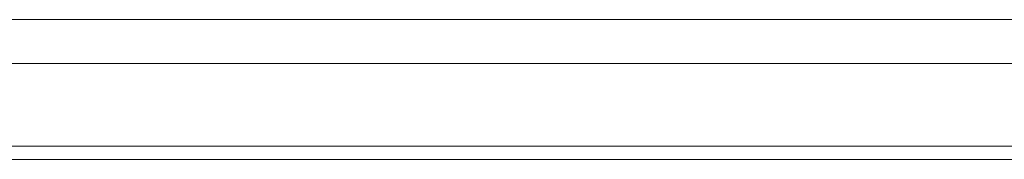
# Model space of a CAD drawing. Header units: millimetres. Extents: x 3925 to 5043, y -86 to 778.
# Tile 74 of 256: x 4291.403 to 4296.931, y -1.736 to -0.949. Entities that reach past the tile are written whole.
import ezdxf

# ---------------------------------------------------------------- set-up
doc = ezdxf.new("R2010")
doc.units = ezdxf.units.MM
doc.header["$LTSCALE"] = 46.255
for name, color, linetype in [('H30K-IO-LABEDXF_CONTINUOUS_LINE', 7, 'CONTINUOUS'), ('H30K-REAR-CODXF_CONTINUOUS_LINE', 7, 'CONTINUOUS'), ('LABEL-IO-H30DXF_CONTINUOUS_LINE', 7, 'CONTINUOUS')]:
    doc.layers.add(name, color=color, linetype=linetype)

msp = doc.modelspace()

# ---------------------------------------------------------------- linework, layer by layer
at = {"layer": 'H30K-IO-LABEDXF_CONTINUOUS_LINE', "color": 7, "linetype": 'Continuous', "lineweight": 0}
msp.add_line((4370.3388, -1.7364), (4263.4288, -1.7364), dxfattribs=at)
at = {"layer": 'H30K-REAR-CODXF_CONTINUOUS_LINE', "color": 7, "linetype": 'Continuous', "lineweight": 0}
for p, q in [((4263.4288, -0.9491), (4370.3388, -0.9491)), ((4263.4288, -1.1972), (4370.3388, -1.1972)), ((4370.3388, -1.6614), (4263.4288, -1.6614))]:
    msp.add_line(p, q, dxfattribs=at)
at = {"layer": 'LABEL-IO-H30DXF_CONTINUOUS_LINE', "color": 7, "linetype": 'Continuous', "lineweight": 0}
msp.add_line((4370.3388, -1.7364), (4263.4288, -1.7364), dxfattribs=at)

doc.saveas('drawing.dxf')
